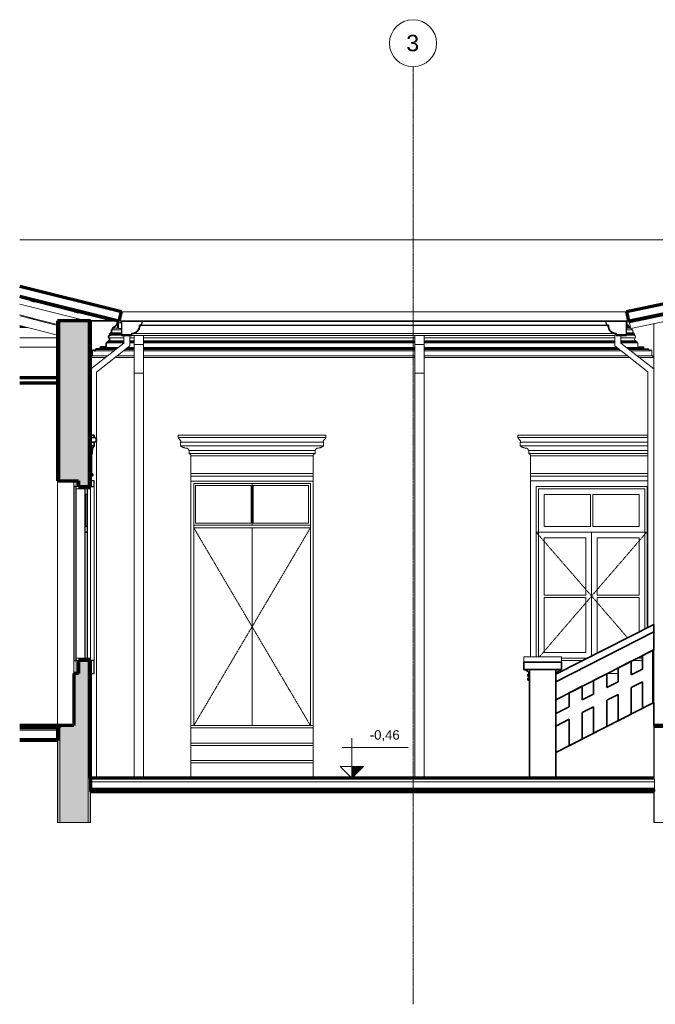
# Model space of a CAD drawing. Header units: millimetres. Extents: x -3164 to 44461, y -1932 to 8822.
# Tile 7 of 9: x 18938 to 25696, y -1932 to 8528. Entities that reach past the tile are written whole.
import ezdxf

# ---------------------------------------------------------------- set-up
doc = ezdxf.new("R2010")
doc.units = ezdxf.units.MM
doc.linetypes.add('_Tracejado pequeno', pattern=[2.25, 1.5, -0.75])
doc.linetypes.add('_Traço - ponto', pattern=[16, 12, -2, 0, -2])
for name, color, linetype, lineweight in [('A-CLNG', 13, 'Continuous', 18), ('A-DOOR', 31, 'Continuous', 18), ('A-DOOR-HDLN', 31, '_Tracejado pequeno', 18), ('A-FLOR', 192, 'Continuous', 18), ('A-FLOR-MCUT', 51, 'Continuous', 18), ('A-GENM', 13, 'Continuous', 18), ('A-GLAZ', 151, 'Continuous', 18), ('A-GLAZ-CWMG', 51, 'Continuous', 18), ('A-GLAZ-HDLN', 1, '_Tracejado pequeno', 18), ('A-ROOF', 132, 'Continuous', 18), ('A-ROOF-MCUT', 132, 'Continuous', 25), ('A-ROOF-OTLN', 132, 'Continuous', 18), ('A-WALL', 113, 'Continuous', 18), ('A-WALL-PATT', 111, 'Continuous', 70), ('G-ANNO-DIMS', 111, 'Continuous', 9), ('S-GRID', 1, 'Continuous', 9), ('S-GRID-IDEN', 1, 'Continuous', 9), ('S-STRS', 31, 'Continuous', 18)]:
    doc.layers.add(name, color=color, linetype=linetype, lineweight=lineweight)
doc.styles.add('Arial_2', font='arial.ttf', dxfattribs={"height": 175})
doc.styles.add('Arial_3', font='arial.ttf', dxfattribs={"height": 100})

# ---------------------------------------------------------------- blocks, each defined once
blk = doc.blocks.new('Window_CV - Window_CV - 1 divisão-4329174-ELEVAÇÃO 6 - FACHADA DE IMPLANTAÇÃO')
at = {"layer": 'A-GLAZ'}
for p, q in [((11450, 3630), (11450, 1761)), ((12696, 3630), (11450, 3630)), ((11510, 3570), (12690, 3570)), ((11510, 1761), (11510, 3570)), ((12690, 3570), (12690, 2068)), ((11535, 3545), (12665, 3545)), ((11535, 3545), (11535, 1761)), ((11595, 3485), (11595, 3144)), ((12088, 3485), (11595, 3485)), ((12088, 3144), (12088, 3485)), ((12605, 3485), (12113, 3485)), ((12113, 3485), (12113, 3144)), ((12605, 3144), (12605, 3485)), ((12665, 2055), (12665, 3545)), ((12088, 3144), (11595, 3144)), ((12605, 3144), (12113, 3144)), ((11535, 3084), (12665, 3084)), ((12100, 3084), (11535, 3084)), ((12665, 3084), (12100, 3084)), ((12100, 1767), (12100, 3084)), ((12100, 3084), (12100, 1767)), ((11595, 2414), (11595, 3024)), ((11595, 3024), (12040, 3024)), ((12040, 3024), (12040, 2414)), ((12160, 2414), (12160, 3024)), ((12160, 3024), (12605, 3024)), ((12605, 3024), (12605, 2414)), ((12040, 2414), (11595, 2414)), ((12605, 2414), (12160, 2414)), ((11595, 2389), (11595, 1805)), ((11595, 2389), (12040, 2389)), ((12040, 1805), (12040, 2389)), ((12160, 2389), (12605, 2389)), ((12160, 2389), (12160, 1805)), ((12605, 2024), (12605, 2389)), ((11595, 1805), (12040, 1805)), ((12160, 1805), (12175, 1805)), ((11781, 1745), (12057, 1745)), ((12008, 1720), (11781, 1720)), ((12641, 1720), (12537, 1720)), ((12586, 1745), (12641, 1745)), ((11727, 1584), (11741, 1584)), ((12270, 1584), (12381, 1584)), ((12521, 1584), (12555, 1584))]:
    blk.add_line(p, q, dxfattribs=at)
at = {"layer": 'A-GLAZ-HDLN'}
for p, q in [((11510, 3084), (12685, 3084)), ((11510, 3084), (12100, 2405)), ((12100, 2405), (12685, 3084)), ((12100, 2405), (11546, 1761)), ((12482, 1962), (12100, 2405))]:
    blk.add_line(p, q, dxfattribs=at)
blk = doc.blocks.new('Generic Models 2 - Generic Models 2-3017803-ELEVAÇÃO 6 - FACHADA DE IMPLANTAÇÃO')
at = {"layer": 'A-GENM', "lineweight": 35}
for p, q in [((12761, 2104), (11721, 1574)), ((12761, 2025), (12761, 2104)), ((11721, 1495), (12761, 2025)), ((12761, 2025), (11721, 1495)), ((12761, 1834), (12761, 2025)), ((11721, 1304), (12761, 1834)), ((12752, 1829), (12641, 1773)), ((12752, 1269), (12752, 1829)), ((11781, 1704), (11381, 1704)), ((11381, 1704), (11381, 1624)), ((11781, 1624), (11781, 1704)), ((12521, 1712), (12381, 1641)), ((12521, 1567), (12521, 1712)), ((12641, 1773), (12641, 1628)), ((11381, 1624), (11781, 1624)), ((11441, 1624), (11381, 1624)), ((11441, 1574), (11421, 1574)), ((11421, 1574), (11421, 1554)), ((11721, 1624), (11441, 1624)), ((11441, 1624), (11441, 470)), ((11441, 1574), (11441, 1624)), ((11441, 1554), (11441, 1574)), ((11721, 470), (11721, 1624)), ((11781, 1624), (11721, 1624)), ((11721, 1624), (11721, 1574)), ((11721, 1574), (11721, 1495)), ((12261, 1580), (12121, 1508)), ((12261, 1434), (12261, 1580)), ((12381, 1641), (12381, 1495)), ((12641, 1628), (12521, 1567)), ((11421, 1554), (11441, 1554)), ((11441, 1533), (11421, 1533)), ((11421, 1533), (11421, 1513)), ((11421, 1513), (11441, 1513)), ((11441, 1513), (11441, 1533)), ((11721, 1495), (11721, 1304)), ((12121, 1508), (12121, 1363)), ((12381, 1495), (12261, 1434)), ((12521, 1432), (12641, 1493)), ((12641, 1493), (12641, 1213)), ((12001, 1447), (11861, 1376)), ((11861, 1376), (11861, 1230)), ((12001, 1302), (12001, 1447)), ((12121, 1363), (12001, 1302)), ((12261, 1300), (12381, 1361)), ((12381, 1361), (12381, 1080)), ((12521, 1151), (12521, 1432)), ((12761, 1274), (11721, 744)), ((12261, 1019), (12261, 1300)), ((12641, 1213), (12752, 1269)), ((12761, 1030), (12761, 1274)), ((11861, 1230), (11721, 1159)), ((11721, 1159), (11721, 1024)), ((12001, 1167), (12121, 1228)), ((12001, 886), (12001, 1167)), ((12121, 1228), (12121, 948)), ((12381, 1080), (12521, 1151)), ((11721, 1024), (11861, 1096)), ((11861, 1096), (11861, 815)), ((12121, 948), (12261, 1019)), ((11861, 815), (12001, 886)), ((11721, 744), (11721, 470)), ((11441, 470), (11721, 470)), ((11721, 470), (12761, 470))]:
    blk.add_line(p, q, dxfattribs=at)
at = {"layer": 'A-GENM'}
for p, q in [((11381, 1761), (11781, 1761)), ((11381, 1761), (11381, 1704)), ((11781, 1704), (11781, 1761)), ((12761, 470), (12761, 1030))]:
    blk.add_line(p, q, dxfattribs=at)
at = {"layer": 'A-GENM', "lineweight": 35}
for centre, start, end in [((11368, 1547), 20.0229, 80.3659), ((11794, 1547), 99.6341, 159.9771)]:
    blk.add_arc(centre, 77.7, start, end, dxfattribs=at)
at = {"layer": 'A-GENM'}
for points in [[(11404, 1616), (11406, 1615), (11407, 1615), (11408, 1614)], [(11408, 1614), (11407, 1615), (11406, 1615), (11404, 1616)], [(11426, 1599), (11427, 1598), (11428, 1596), (11429, 1595)], [(11429, 1595), (11428, 1596), (11427, 1598), (11426, 1599)], [(11733, 1595), (11734, 1596), (11735, 1598), (11736, 1599)], [(11736, 1599), (11735, 1598), (11734, 1596), (11733, 1595)], [(11754, 1614), (11755, 1615), (11757, 1615), (11758, 1616)], [(11758, 1616), (11757, 1615), (11755, 1615), (11754, 1614)]]:
    blk.add_open_spline(points, degree=3, dxfattribs=at)
blk = doc.blocks.new('Window_CV - Window_CV - 1 divisão-4329172-ELEVAÇÃO 6 - FACHADA DE IMPLANTAÇÃO')
at = {"layer": 'A-GLAZ', "lineweight": 25}
for p, q in [((6596, 3570), (6596, 1720)), ((6621, 3570), (6596, 3570)), ((6621, 1720), (6621, 3570)), ((6811, 3630), (6771, 3630)), ((6771, 3630), (6771, 3570)), ((6771, 3570), (6811, 3570)), ((6811, 3570), (6811, 3630)), ((6711, 3545), (6711, 3485)), ((6741, 3545), (6711, 3545)), ((6711, 3485), (6741, 3485)), ((6721, 3485), (6721, 3144)), ((6726, 3485), (6721, 3485)), ((6726, 3144), (6726, 3485)), ((6741, 3485), (6741, 3545)), ((6711, 3144), (6711, 3084)), ((6741, 3144), (6711, 3144)), ((6721, 3144), (6726, 3144)), ((6741, 3084), (6741, 3144)), ((6711, 3084), (6741, 3084)), ((6711, 3084), (6711, 1745)), ((6741, 3084), (6711, 3084)), ((6741, 1745), (6741, 3084)), ((6596, 1720), (6621, 1720)), ((6711, 1745), (6741, 1745)), ((6811, 1720), (6771, 1720)), ((6771, 1720), (6771, 1584)), ((6811, 1584), (6811, 1720)), ((6771, 1584), (6811, 1584))]:
    blk.add_line(p, q, dxfattribs=at)
at = {"layer": 'A-GLAZ'}
for p, q in [((6621, 3630), (6621, 3570)), ((6646, 3630), (6621, 3630)), ((6621, 3570), (6646, 3570)), ((6621, 3570), (6621, 3545)), ((6771, 3570), (6621, 3570)), ((6646, 3570), (6646, 3630)), ((6771, 3545), (6771, 3570)), ((6811, 3570), (6811, 1720)), ((6621, 3545), (6771, 3545)), ((6711, 3144), (6711, 3485)), ((6741, 3144), (6741, 3485)), ((6771, 1745), (6771, 3545)), ((6621, 1745), (6621, 1720)), ((6771, 1745), (6621, 1745)), ((6621, 1720), (6621, 1584)), ((6646, 1720), (6621, 1720)), ((6621, 1720), (6771, 1720)), ((6646, 1584), (6646, 1720)), ((6771, 1720), (6771, 1745)), ((6621, 1584), (6646, 1584))]:
    blk.add_line(p, q, dxfattribs=at)
blk = doc.blocks.new('Rectangular Mullion - 2x5 cm-4253628-ELEVAÇÃO 6 - FACHADA DE IMPLANTAÇÃO')
at = {"layer": 'A-GLAZ-CWMG'}
for p, q in [((6181, 5536), (6245, 5536)), ((6324, 5516), (6241, 5516)), ((6284, 5506), (6366, 5506))]:
    blk.add_line(p, q, dxfattribs=at)
blk = doc.blocks.new('Rectangular Mullion - 2x5 cm-4253630-ELEVAÇÃO 6 - FACHADA DE IMPLANTAÇÃO')
at = {"layer": 'A-GLAZ-CWMG', "lineweight": 35}
for p, q in [((6605, 5446), (6600, 5426)), ((6653, 5434), (6605, 5446)), ((6600, 5426), (6648, 5414)), ((6648, 5414), (6653, 5434))]:
    blk.add_line(p, q, dxfattribs=at)
blk = doc.blocks.new('Rectangular Mullion - 2x5 cm-4253631-ELEVAÇÃO 6 - FACHADA DE IMPLANTAÇÃO')
at = {"layer": 'A-GLAZ-CWMG', "lineweight": 35}
for p, q in [((6136, 5563), (6131, 5544)), ((6185, 5551), (6136, 5563)), ((6180, 5531), (6185, 5551)), ((6131, 5544), (6180, 5531))]:
    blk.add_line(p, q, dxfattribs=at)
blk = doc.blocks.new('Rectangular Mullion - 4x6_3-3931054-ELEVAÇÃO 6 - FACHADA DE IMPLANTAÇÃO')
at = {"layer": 'A-GLAZ-CWMG'}
for p, q in [((6019, 5572), (6131, 5544)), ((6731, 5329), (6019, 5507)), ((6180, 5531), (6600, 5426)), ((6648, 5414), (6991, 5329)), ((7053, 5248), (7015, 5258)), ((7068, 5309), (7053, 5248)), ((7055, 5313), (7068, 5309))]:
    blk.add_line(p, q, dxfattribs=at)
blk = doc.blocks.new('Rectangular Mullion - 4x6_3-V14-ELEVAÇÃO 6 - FACHADA DE IMPLANTAÇÃO')
at = {"layer": 'A-GLAZ-CWMG'}
for p, q in [((7071, 5320), (7071, 5309)), ((7071, 5309), (7071, 5248)), ((7091, 5309), (7071, 5309)), ((7071, 5248), (7102, 5248)), ((7091, 5309), (7091, 5320)), ((7102, 5309), (7091, 5309))]:
    blk.add_line(p, q, dxfattribs=at)
blk = doc.blocks.new('Rectangular Mullion - 4x6_3-3931220-ELEVAÇÃO 6 - FACHADA DE IMPLANTAÇÃO')
at = {"layer": 'A-GLAZ-CWMG'}
for p, q in [((12517, 5248), (15959, 5970)), ((15574, 5954), (15960, 6035)), ((15136, 5862), (15525, 5944)), ((14259, 5678), (14648, 5759)), ((14697, 5770), (15087, 5852)), ((13820, 5586), (14210, 5667)), ((13381, 5493), (13771, 5575)), ((12943, 5401), (13332, 5483)), ((12504, 5309), (12894, 5391)), ((12517, 5248), (12504, 5309))]:
    blk.add_line(p, q, dxfattribs=at)
blk = doc.blocks.new('Rectangular Mullion - 6x12 cm-4082038-ELEVAÇÃO 6 - FACHADA DE IMPLANTAÇÃO')
at = {"layer": 'A-GLAZ-CWMG'}
for p, q in [((6408, 5474), (6491, 5474)), ((6159, 5357), (6115, 5357)), ((6166, 5344), (6209, 5344)), ((6651, 5344), (6669, 5344)), ((6960, 5357), (6877, 5357)), ((6928, 5344), (7011, 5344)), ((12574, 5344), (12671, 5344)), ((12732, 5357), (12635, 5357))]:
    blk.add_line(p, q, dxfattribs=at)
blk = doc.blocks.new('Rectangular Mullion - 6x12 cm 2-4082023-ELEVAÇÃO 6 - FACHADA DE IMPLANTAÇÃO')
at = {"layer": 'A-GLAZ-CWMG'}
blk.add_line((6221, 5341), (6019, 5392), dxfattribs=at)
blk = doc.blocks.new('porta dupla - PN05 - 1_30 x 2_60 m-4336725-ELEVAÇÃO 6 - FACHADA DE IMPLANTAÇÃO')
at = {"layer": 'A-DOOR'}
for p, q in [((7870, 1030), (7870, 3600)), ((7870, 3600), (9110, 3600)), ((7890, 3580), (7890, 3180)), ((8480, 3580), (7890, 3580)), ((8480, 3180), (8480, 3580)), ((8490, 3600), (8490, 3160)), ((8490, 3600), (8490, 3160)), ((9090, 3580), (8500, 3580)), ((8500, 3580), (8500, 3180)), ((9090, 3180), (9090, 3580)), ((9110, 3600), (9110, 1030)), ((9110, 3160), (7870, 3160)), ((8480, 3180), (7890, 3180)), ((9090, 3180), (8500, 3180)), ((7870, 3130), (9110, 3130)), ((8490, 3130), (8490, 1030)), ((8490, 3130), (8490, 1030))]:
    blk.add_line(p, q, dxfattribs=at)
at = {"layer": 'A-DOOR-HDLN'}
for p, q in [((7870, 3130), (9110, 3130)), ((7870, 3130), (8490, 2080)), ((9110, 3130), (8490, 2080)), ((8490, 2080), (7870, 1030)), ((8490, 2080), (9110, 1030))]:
    blk.add_line(p, q, dxfattribs=at)
blk = doc.blocks.new('tesoura - tesoura-4026580-ELEVAÇÃO 6 - FACHADA DE IMPLANTAÇÃO')
at = {"layer": 'A-GENM'}
for p, q in [((6421, 5280), (6019, 5381)), ((6019, 5278), (6421, 5177)), ((6421, 5148), (6019, 5148))]:
    blk.add_line(p, q, dxfattribs=at)
blk = doc.blocks.new('Rectangular Mullion - 6x12 cm 2-4082029-ELEVAÇÃO 6 - FACHADA DE IMPLANTAÇÃO')
at = {"layer": 'A-GLAZ-CWMG'}
for p, q in [((6421, 5291), (6221, 5341)), ((6623, 5329), (6623, 5356)), ((6651, 5349), (6651, 5329))]:
    blk.add_line(p, q, dxfattribs=at)
blk = doc.blocks.new('Rectangular Mullion - 6x12 cm-4082041-ELEVAÇÃO 6 - FACHADA DE IMPLANTAÇÃO')
at = {"layer": 'A-GLAZ-CWMG'}
for p, q in [((6053, 5269), (6019, 5269)), ((6019, 5257), (6104, 5257))]:
    blk.add_line(p, q, dxfattribs=at)
blk = doc.blocks.new('ornamento esquadrias - ornamento esquadrias-V18-ELEVAÇÃO 6 - FACHADA DE IMPLANTAÇÃO')
at = {"layer": 'A-GENM'}
for p, q in [((9274, 4115), (7705, 4115)), ((7705, 4115), (7705, 4090)), ((9274, 4090), (7705, 4090)), ((7705, 4090), (9274, 4090)), ((9274, 4090), (9274, 4115)), ((7730, 4040), (9249, 4040)), ((9249, 4040), (7730, 4040)), ((7730, 4040), (7730, 4000)), ((9249, 4000), (7730, 4000)), ((7730, 4000), (9249, 4000)), ((9249, 4000), (9249, 4040)), ((7820, 3953), (9160, 3953)), ((9160, 3953), (7820, 3953)), ((7820, 3953), (7820, 3918)), ((9160, 3918), (7820, 3918)), ((7820, 3918), (9160, 3918)), ((9140, 3895), (7840, 3895)), ((7840, 3895), (7840, 3709)), ((7840, 3895), (9140, 3895)), ((9140, 3709), (9140, 3895)), ((9160, 3918), (9160, 3953)), ((9140, 3709), (7840, 3709)), ((7840, 3709), (9140, 3709)), ((7840, 3679), (7840, 3709)), ((7840, 3679), (9140, 3679)), ((7840, 3626), (7840, 3679)), ((7840, 3679), (9140, 3679)), ((9140, 3709), (9140, 3679)), ((9140, 3679), (9140, 3626)), ((9140, 3626), (7840, 3626))]:
    blk.add_line(p, q, dxfattribs=at)
for points, knots in [([(7724, 4063), (7722, 4065), (7720, 4067), (7717, 4071), (7715, 4073), (7714, 4074), (7713, 4076), (7712, 4078), (7711, 4079), (7710, 4081), (7709, 4083), (7708, 4084), (7707, 4086), (7706, 4088), (7706, 4089), (7705, 4090), (7705, 4090), (7705, 4090)], [0, 0, 0, 0, 0.142857, 0.214286, 0.285714, 0.321429, 0.357143, 0.428571, 0.464286, 0.5, 0.571429, 0.625, 0.678571, 0.785714, 0.839286, 0.892857, 1, 1, 1, 1]), ([(9274, 4090), (9274, 4090), (9274, 4089), (9274, 4088), (9273, 4087), (9272, 4085), (9271, 4083), (9270, 4081), (9269, 4079), (9268, 4077), (9266, 4075), (9265, 4073), (9264, 4072), (9263, 4071), (9261, 4069), (9259, 4066), (9257, 4065), (9256, 4063)], [0, 0, 0, 0, 0.142857, 0.214286, 0.285714, 0.357143, 0.428571, 0.5, 0.535714, 0.571429, 0.678571, 0.705357, 0.732143, 0.785714, 0.839286, 0.892857, 1, 1, 1, 1]), ([(7730, 4040), (7730, 4040), (7730, 4040), (7731, 4042), (7732, 4044), (7732, 4048), (7732, 4051), (7732, 4054), (7731, 4055), (7730, 4056), (7730, 4058), (7729, 4059), (7727, 4061), (7725, 4062), (7724, 4063)], [0, 0, 0, 0, 0.125, 0.25, 0.375, 0.5, 0.625, 0.6875, 0.71875, 0.75, 0.8125, 0.84375, 0.875, 1, 1, 1, 1]), ([(7730, 4000), (7732, 3999), (7735, 3996), (7740, 3993), (7744, 3991), (7748, 3988), (7753, 3986), (7757, 3984), (7762, 3983), (7770, 3980), (7777, 3978), (7782, 3978)], [-1, -1, -1, -1, -0.875, -0.75, -0.6875, -0.625, -0.5, -0.4375, -0.375, -0.25, 0, 0, 0, 0]), ([(7782, 3978), (7785, 3978), (7789, 3978), (7794, 3977), (7798, 3976), (7800, 3975), (7802, 3974), (7804, 3973), (7805, 3972), (7807, 3971), (7809, 3969), (7810, 3968), (7812, 3967), (7813, 3965), (7815, 3963), (7817, 3959), (7819, 3956), (7820, 3953)], [-1, -1, -1, -1, -0.833333, -0.75, -0.666667, -0.625, -0.583333, -0.541667, -0.5, -0.458333, -0.416667, -0.375, -0.333333, -0.291667, -0.25, -0.166667, 0, 0, 0, 0]), ([(9160, 3953), (9160, 3956), (9162, 3959), (9165, 3964), (9168, 3966), (9170, 3968), (9171, 3969), (9173, 3971), (9174, 3972), (9176, 3973), (9178, 3974), (9180, 3975), (9181, 3975), (9183, 3976), (9186, 3977), (9190, 3978), (9195, 3978), (9197, 3978)], [-1, -1, -1, -1, -0.833333, -0.75, -0.666667, -0.625, -0.583333, -0.541667, -0.5, -0.458333, -0.416667, -0.375, -0.333333, -0.291667, -0.25, -0.166667, 0, 0, 0, 0]), ([(9197, 3978), (9202, 3978), (9210, 3980), (9218, 3983), (9222, 3984), (9226, 3986), (9229, 3987), (9232, 3989), (9236, 3991), (9240, 3993), (9244, 3996), (9248, 3999), (9249, 4000)], [-1, -1, -1, -1, -0.75, -0.625, -0.5625, -0.5, -0.4375, -0.375, -0.3125, -0.25, -0.125, 0, 0, 0, 0]), ([(9256, 4063), (9255, 4063), (9254, 4062), (9252, 4060), (9251, 4059), (9250, 4057), (9249, 4056), (9248, 4054), (9247, 4051), (9247, 4046), (9248, 4042), (9249, 4040), (9249, 4040), (9249, 4040)], [0, 0, 0, 0, 0.0625, 0.125, 0.1875, 0.21875, 0.25, 0.3125, 0.375, 0.5, 0.75, 0.875, 1, 1, 1, 1]), ([(7820, 3918), (7821, 3918), (7822, 3918), (7824, 3917), (7825, 3916), (7827, 3916), (7828, 3915), (7829, 3914), (7830, 3914), (7830, 3913), (7831, 3913), (7832, 3912), (7833, 3911), (7834, 3910), (7835, 3909), (7835, 3908), (7836, 3907), (7837, 3906), (7837, 3904), (7838, 3903), (7839, 3900), (7840, 3897), (7840, 3895)], [-1, -1, -1, -1, -0.916667, -0.875, -0.833333, -0.791667, -0.75, -0.708333, -0.666667, -0.645833, -0.625, -0.583333, -0.541667, -0.5, -0.458333, -0.416667, -0.375, -0.333333, -0.291667, -0.25, -0.166667, 0, 0, 0, 0]), ([(9140, 3895), (9140, 3897), (9140, 3900), (9142, 3903), (9143, 3905), (9144, 3907), (9144, 3908), (9145, 3909), (9146, 3910), (9147, 3911), (9148, 3912), (9149, 3913), (9150, 3914), (9151, 3914), (9152, 3915), (9153, 3916), (9154, 3916), (9156, 3917), (9157, 3918), (9159, 3918), (9160, 3918)], [-1, -1, -1, -1, -0.833333, -0.75, -0.666667, -0.625, -0.583333, -0.541667, -0.5, -0.458333, -0.416667, -0.375, -0.333333, -0.291667, -0.25, -0.208333, -0.166667, -0.125, -0.083333, 0, 0, 0, 0])]:
    blk.add_open_spline(points, degree=3, knots=knots, dxfattribs=at)
blk = doc.blocks.new('ornamento esquadrias - ornamento esquadrias-V19-ELEVAÇÃO 6 - FACHADA DE IMPLANTAÇÃO')
at = {"layer": 'A-GENM'}
for p, q in [((12696, 4115), (11316, 4115)), ((11316, 4115), (11316, 4090)), ((12696, 4090), (11316, 4090)), ((11316, 4090), (12696, 4090)), ((11341, 4040), (12696, 4040)), ((12696, 4040), (11341, 4040)), ((11341, 4040), (11341, 4000)), ((12696, 4000), (11341, 4000)), ((11341, 4000), (12696, 4000)), ((11431, 3953), (12696, 3953)), ((12696, 3953), (11431, 3953)), ((11431, 3953), (11431, 3918)), ((12696, 3918), (11431, 3918)), ((11431, 3918), (12696, 3918)), ((12696, 3895), (11450, 3895)), ((11450, 3895), (11450, 3709)), ((11450, 3895), (12696, 3895)), ((12696, 3709), (11450, 3709)), ((11450, 3709), (12696, 3709)), ((11450, 3679), (11450, 3709)), ((11450, 3679), (12696, 3679)), ((11450, 3630), (11450, 3679)), ((11450, 3679), (12696, 3679))]:
    blk.add_line(p, q, dxfattribs=at)
for points, knots in [([(11334, 4063), (11333, 4065), (11330, 4067), (11328, 4071), (11326, 4073), (11325, 4074), (11323, 4076), (11322, 4078), (11321, 4079), (11320, 4081), (11319, 4083), (11318, 4084), (11317, 4086), (11317, 4088), (11316, 4089), (11316, 4090), (11316, 4090), (11316, 4090)], [0, 0, 0, 0, 0.142857, 0.214286, 0.285714, 0.321429, 0.357143, 0.428571, 0.464286, 0.5, 0.571429, 0.625, 0.678571, 0.785714, 0.839286, 0.892857, 1, 1, 1, 1]), ([(11341, 4040), (11341, 4040), (11341, 4040), (11342, 4042), (11342, 4044), (11343, 4048), (11343, 4051), (11342, 4054), (11341, 4055), (11341, 4056), (11340, 4058), (11339, 4059), (11337, 4061), (11336, 4062), (11334, 4063)], [0, 0, 0, 0, 0.125, 0.25, 0.375, 0.5, 0.625, 0.6875, 0.71875, 0.75, 0.8125, 0.84375, 0.875, 1, 1, 1, 1]), ([(11341, 4000), (11342, 3999), (11346, 3996), (11351, 3993), (11355, 3991), (11359, 3988), (11363, 3986), (11368, 3984), (11372, 3983), (11381, 3980), (11388, 3978), (11393, 3978)], [-1, -1, -1, -1, -0.875, -0.75, -0.6875, -0.625, -0.5, -0.4375, -0.375, -0.25, 0, 0, 0, 0]), ([(11393, 3978), (11396, 3978), (11400, 3978), (11405, 3977), (11408, 3976), (11411, 3975), (11412, 3974), (11414, 3973), (11416, 3972), (11417, 3971), (11419, 3969), (11421, 3968), (11422, 3967), (11423, 3965), (11425, 3963), (11428, 3959), (11430, 3956), (11431, 3953)], [-1, -1, -1, -1, -0.833333, -0.75, -0.666667, -0.625, -0.583333, -0.541667, -0.5, -0.458333, -0.416667, -0.375, -0.333333, -0.291667, -0.25, -0.166667, 0, 0, 0, 0]), ([(11431, 3918), (11432, 3918), (11433, 3918), (11435, 3917), (11436, 3916), (11437, 3916), (11438, 3915), (11439, 3914), (11440, 3914), (11441, 3913), (11442, 3913), (11442, 3912), (11443, 3911), (11444, 3910), (11445, 3909), (11446, 3908), (11447, 3907), (11447, 3906), (11448, 3904), (11449, 3903), (11450, 3900), (11450, 3897), (11450, 3895)], [-1, -1, -1, -1, -0.916667, -0.875, -0.833333, -0.791667, -0.75, -0.708333, -0.666667, -0.645833, -0.625, -0.583333, -0.541667, -0.5, -0.458333, -0.416667, -0.375, -0.333333, -0.291667, -0.25, -0.166667, 0, 0, 0, 0])]:
    blk.add_open_spline(points, degree=3, knots=knots, dxfattribs=at)
blk = doc.blocks.new('ornamento esquadrias - ornamento esquadrias-V20-ELEVAÇÃO 6 - FACHADA DE IMPLANTAÇÃO')
at = {"layer": 'A-GENM', "lineweight": 35}
for p, q in [((6811, 4115), (6771, 4115)), ((6771, 4115), (6771, 4090)), ((6771, 4090), (6771, 4040)), ((6811, 4090), (6771, 4090)), ((6771, 4090), (6811, 4090)), ((6811, 4090), (6811, 4115)), ((6771, 4040), (6811, 4040)), ((6811, 4040), (6771, 4040)), ((6771, 4040), (6771, 4000)), ((6811, 4000), (6771, 4000)), ((6771, 4000), (6771, 3953)), ((6771, 4000), (6811, 4000)), ((6811, 4000), (6811, 4040)), ((6771, 3953), (6791, 3953)), ((6791, 3953), (6771, 3953)), ((6771, 3953), (6771, 3918)), ((6791, 3918), (6771, 3918)), ((6771, 3918), (6771, 3895)), ((6771, 3918), (6791, 3918)), ((6781, 3895), (6771, 3895)), ((6771, 3895), (6771, 3626)), ((6771, 3895), (6781, 3895)), ((6781, 3709), (6781, 3895)), ((6791, 3918), (6791, 3953))]:
    blk.add_line(p, q, dxfattribs=at)
at = {"layer": 'A-GENM'}
blk.add_line((6835, 4063), (6836, 4063), dxfattribs=at)
at = {"layer": 'A-GENM', "lineweight": 35}
for centre, radius, start, end in [((6811, 4065), 25, 270, 90), ((6852, 3955), 60.8, 132.1264, 181.4598), ((6818, 3893), 36.7, 136.5528, 177.1394), ((6644, 3677), 137, 337.9797, 0.6531), ((6781, 3694), 15, 270, 90)]:
    blk.add_arc(centre, radius, start, end, dxfattribs=at)
at = {"layer": 'A-GENM'}
for points, knots in [([(6811, 4090), (6813, 4090), (6817, 4089), (6821, 4088), (6823, 4087), (6825, 4086), (6825, 4085)], [0, 0, 0, 0, 0.1428571, 0.2142857, 0.2857143, 0.3331063, 0.3331063, 0.3331063, 0.3331063]), ([(6826, 4085), (6827, 4084), (6829, 4083), (6830, 4081), (6832, 4079), (6833, 4077), (6834, 4075), (6835, 4073), (6835, 4072), (6835, 4071), (6836, 4069), (6836, 4066), (6836, 4065), (6836, 4063)], [0.3601427, 0.3601427, 0.3601427, 0.3601427, 0.4285714, 0.5, 0.5357143, 0.5714286, 0.6785714, 0.7053571, 0.7321429, 0.7857143, 0.8392857, 0.8928571, 1, 1, 1, 1]), ([(6835, 4057), (6835, 4057), (6835, 4057), (6834, 4056), (6834, 4054), (6832, 4051), (6828, 4046), (6823, 4042), (6816, 4040), (6813, 4040), (6811, 4040)], [0.2184656, 0.2184656, 0.2184656, 0.2184656, 0.21875, 0.25, 0.3125, 0.375, 0.5, 0.75, 0.875, 1, 1, 1, 1]), ([(6836, 4063), (6836, 4063), (6836, 4062), (6836, 4060), (6835, 4059), (6835, 4058), (6835, 4058)], [0, 0, 0, 0, 0.0625, 0.125, 0.1875, 0.2083382, 0.2083382, 0.2083382, 0.2083382]), ([(6784, 3907), (6784, 3907), (6784, 3908), (6784, 3908), (6784, 3908)], [-0.61214035, -0.61214035, -0.61214035, -0.61214035, -0.58333333, -0.5821707, -0.5821707, -0.5821707, -0.5821707])]:
    blk.add_open_spline(points, degree=3, knots=knots, dxfattribs=at)
blk = doc.blocks.new('Generic Models 1 - Generic Models 24-4258923-ELEVAÇÃO 6 - FACHADA DE IMPLANTAÇÃO')
at = {"layer": 'A-GENM'}
for p, q in [((7125, 5174), (7125, 5093)), ((7190, 5062), (7190, 5174)), ((7236, 5078), (7236, 5174)), ((7336, 5078), (7336, 5174)), ((10221, 5078), (10221, 5174)), ((10321, 5078), (10321, 5174)), ((12347, 5179), (12361, 5179)), ((12347, 5062), (12347, 5179)), ((12412, 5174), (12412, 5093)), ((7125, 5093), (6771, 4815)), ((6836, 4783), (7190, 5062)), ((7236, 5078), (7336, 5078)), ((7236, 4774), (7236, 5078)), ((7336, 5078), (7336, 4774)), ((10221, 5078), (10321, 5078)), ((10221, 4774), (10221, 5078)), ((10321, 5078), (10321, 4774)), ((12696, 4787), (12347, 5062)), ((12412, 5093), (12761, 4818)), ((6836, 470), (6836, 4783)), ((7236, 4774), (7336, 4774)), ((7236, 470), (7236, 4774)), ((7336, 4774), (7336, 470)), ((10221, 4774), (10321, 4774)), ((10221, 470), (10221, 4774)), ((10321, 4774), (10321, 470)), ((12696, 4787), (12696, 2071))]:
    blk.add_line(p, q, dxfattribs=at)
blk = doc.blocks.new('ORNAMENTO SUPERIOR - ORNAMENTO SUPERIOR-4323885-ELEVAÇÃO 6 - FACHADA DE IMPLANTAÇÃO')
at = {"layer": 'A-GENM', "lineweight": 35}
for p, q in [((7055, 5329), (6771, 5329)), ((6771, 5329), (6771, 4939)), ((6995, 5202), (6995, 5232)), ((6995, 5232), (7005, 5232)), ((7005, 5232), (7005, 5252)), ((7005, 5252), (7010, 5252)), ((7010, 5252), (7010, 5257)), ((7010, 5257), (7015, 5257)), ((7015, 5257), (7015, 5262)), ((7015, 5262), (7020, 5262)), ((7020, 5262), (7020, 5267)), ((7020, 5267), (7035, 5267)), ((7035, 5267), (7035, 5277)), ((7035, 5277), (7040, 5277)), ((7040, 5277), (7040, 5282)), ((7040, 5282), (7045, 5282)), ((7045, 5287), (7055, 5287)), ((7045, 5282), (7045, 5287)), ((7055, 5287), (7055, 5329)), ((6975, 5187), (6975, 5192)), ((6975, 5192), (6985, 5192)), ((6989, 5177), (6975, 5187)), ((6985, 5192), (6985, 5202)), ((6985, 5202), (6995, 5202)), ((6821, 5009), (6821, 5024)), ((6821, 5024), (6829, 5024)), ((6829, 5024), (6829, 5032)), ((6829, 5032), (6875, 5032)), ((6879, 5052), (6929, 5052)), ((6929, 5052), (6929, 5047)), ((6929, 5047), (6939, 5047)), ((6939, 5047), (6939, 5097)), ((6939, 5097), (6949, 5097)), ((6949, 5097), (6949, 5107)), ((6949, 5107), (6959, 5107)), ((6959, 5107), (6959, 5117)), ((6959, 5117), (6969, 5117)), ((6771, 4939), (6781, 4939)), ((6781, 4939), (6781, 4959)), ((6781, 4959), (6791, 4959)), ((6791, 4959), (6791, 5009)), ((6811, 5009), (6821, 5009))]:
    blk.add_line(p, q, dxfattribs=at)
at = {"layer": 'A-GENM'}
for p, q in [((7102, 5232), (7005, 5232)), ((7036, 5252), (7010, 5252)), ((7016, 5257), (7015, 5257)), ((7071, 5252), (7054, 5252)), ((7055, 5329), (12477, 5329)), ((7071, 5257), (7055, 5257)), ((7071, 5262), (7056, 5262)), ((7071, 5267), (7058, 5267)), ((7071, 5277), (7060, 5277)), ((7071, 5282), (7061, 5282)), ((7071, 5287), (7063, 5287)), ((12477, 5287), (12471, 5287)), ((12487, 5282), (12471, 5282)), ((12492, 5277), (12471, 5277)), ((12497, 5267), (12471, 5267)), ((12512, 5262), (12471, 5262)), ((12515, 5257), (12471, 5257)), ((12516, 5252), (12471, 5252)), ((12527, 5232), (12471, 5232)), ((12477, 5329), (12477, 5287)), ((12597, 5329), (12477, 5329)), ((12477, 5287), (12487, 5287)), ((12487, 5287), (12487, 5282)), ((12487, 5282), (12492, 5282)), ((12492, 5282), (12492, 5277)), ((12492, 5277), (12497, 5277)), ((12497, 5277), (12497, 5267)), ((12497, 5267), (12512, 5267)), ((12512, 5267), (12512, 5262)), ((12512, 5262), (12514, 5262)), ((12527, 5250), (12527, 5232)), ((12527, 5232), (12537, 5232)), ((12537, 5232), (12537, 5202)), ((12761, 4939), (12761, 5299)), ((6968, 5147), (7125, 5147)), ((6975, 5187), (7102, 5187)), ((7102, 5192), (6985, 5192)), ((6989, 5177), (7102, 5177)), ((7102, 5202), (6995, 5202)), ((7190, 5147), (7236, 5147)), ((7336, 5147), (10221, 5147)), ((10321, 5147), (12347, 5147)), ((12412, 5147), (12564, 5147)), ((12537, 5202), (12471, 5202)), ((12547, 5192), (12471, 5192)), ((12471, 5187), (12557, 5187)), ((12471, 5177), (12544, 5177)), ((12537, 5202), (12547, 5202)), ((12557, 5187), (12544, 5177)), ((12547, 5202), (12547, 5192)), ((12547, 5192), (12557, 5192)), ((12557, 5192), (12557, 5187)), ((7036, 5024), (6829, 5024)), ((6875, 5032), (7046, 5032)), ((6879, 5042), (7059, 5042)), ((7065, 5047), (6939, 5047)), ((7125, 5097), (6949, 5097)), ((7125, 5107), (6959, 5107)), ((7125, 5117), (6969, 5117)), ((7236, 5024), (7141, 5024)), ((7151, 5032), (7236, 5032)), ((7164, 5042), (7236, 5042)), ((7236, 5047), (7170, 5047)), ((7236, 5117), (7190, 5117)), ((7236, 5107), (7190, 5107)), ((7236, 5097), (7190, 5097)), ((10221, 5117), (7336, 5117)), ((10221, 5107), (7336, 5107)), ((10221, 5097), (7336, 5097)), ((10221, 5047), (7336, 5047)), ((7336, 5042), (10221, 5042)), ((7336, 5032), (10221, 5032)), ((10221, 5024), (7336, 5024)), ((12347, 5117), (10321, 5117)), ((12347, 5107), (10321, 5107)), ((12347, 5097), (10321, 5097)), ((12367, 5047), (10321, 5047)), ((10321, 5042), (12373, 5042)), ((10321, 5032), (12386, 5032)), ((12396, 5024), (10321, 5024)), ((12563, 5117), (12412, 5117)), ((12573, 5107), (12412, 5107)), ((12583, 5097), (12412, 5097)), ((12593, 5047), (12472, 5047)), ((12478, 5042), (12653, 5042)), ((12491, 5032), (12658, 5032)), ((12703, 5024), (12501, 5024)), ((12563, 5117), (12573, 5117)), ((12573, 5117), (12573, 5107)), ((12573, 5107), (12583, 5107)), ((12583, 5107), (12583, 5097)), ((12583, 5097), (12593, 5097)), ((12593, 5097), (12593, 5047)), ((12593, 5047), (12603, 5047)), ((12603, 5047), (12603, 5052)), ((12603, 5052), (12653, 5052)), ((12658, 5032), (12703, 5032)), ((12703, 5032), (12703, 5024)), ((12703, 5024), (12711, 5024)), ((12711, 5024), (12711, 5009)), ((6928, 4939), (6781, 4939)), ((6954, 4959), (6791, 4959)), ((7017, 5009), (6821, 5009)), ((7236, 4939), (7033, 4939)), ((7236, 4959), (7059, 4959)), ((7236, 5009), (7122, 5009)), ((10221, 5009), (7336, 5009)), ((10221, 4959), (7336, 4959)), ((10221, 4939), (7336, 4939)), ((12415, 5009), (10321, 5009)), ((12478, 4959), (10321, 4959)), ((12504, 4939), (10321, 4939)), ((12711, 5009), (12520, 5009)), ((12741, 4959), (12583, 4959)), ((12751, 4939), (12608, 4939)), ((12711, 5009), (12721, 5009)), ((12741, 5009), (12741, 4959)), ((12741, 4959), (12751, 4959)), ((12751, 4959), (12751, 4939)), ((12751, 4939), (12761, 4939))]:
    blk.add_line(p, q, dxfattribs=at)
at = {"layer": 'A-GENM', "lineweight": 35}
for centre, radius, start, end in [((6984, 5158), 19, 75.4597, 214.5403), ((6952, 5132), 22.6, 318.2336, 44.1403), ((6875, 5037), 5.84, 270, 45.4596), ((6884, 5047), 7.42, 137.6422, 222.3578), ((6801, 5009), 10, 357.1773, 180)]:
    blk.add_arc(centre, radius, start, end, dxfattribs=at)
at = {"layer": 'A-GENM'}
for centre, radius, start, end in [((12548, 5158), 19, 325.4597, 104.5403), ((12580, 5132), 22.6, 135.8597, 221.7664), ((12658, 5037), 5.84, 134.5404, 270), ((12648, 5047), 7.42, 317.6422, 42.3578), ((12731, 5009), 10, 0, 182.8227)]:
    blk.add_arc(centre, radius, start, end, dxfattribs=at)
for points in [[(6968, 5147), (6970, 5146), (6972, 5143), (6974, 5138), (6975, 5132), (6974, 5127), (6972, 5121), (6970, 5118), (6969, 5117)], [(12653, 5042), (12653, 5041), (12653, 5041), (12652, 5039), (12652, 5038), (12652, 5038)]]:
    blk.add_open_spline(points, degree=3, dxfattribs=at)
for points, knots in [([(6879, 5042), (6879, 5041), (6880, 5041), (6880, 5039), (6881, 5038), (6881, 5037), (6880, 5035), (6880, 5035), (6879, 5034), (6879, 5034), (6879, 5033), (6878, 5033), (6877, 5032), (6877, 5032), (6876, 5032), (6875, 5032), (6875, 5032)], [0, 0, 0, 0, 0.1, 0.2, 0.3, 0.4, 0.5, 0.55, 0.6, 0.65, 0.7, 0.75, 0.8, 0.85, 0.9, 1, 1, 1, 1]), ([(12654, 5033), (12654, 5033), (12654, 5033), (12655, 5032), (12655, 5032), (12656, 5032), (12657, 5032), (12658, 5032)], [0.7, 0.7, 0.7, 0.7, 0.75, 0.8, 0.85, 0.9, 1, 1, 1, 1])]:
    blk.add_open_spline(points, degree=3, knots=knots, dxfattribs=at)
blk = doc.blocks.new('Grid - Head Grid-11506-ELEVAÇÃO 6 - FACHADA DE IMPLANTAÇÃO')
at = {"layer": 'S-GRID-IDEN'}
blk.add_circle((29896, 8278), 250, dxfattribs=at)
blk = doc.blocks.new('Spot Elevations - Spot elevation - Corte-10531-ELEVAÇÃO 6 - FACHADA DE IMPLANTAÇÃO')
at = {"layer": 'G-ANNO-DIMS'}
blk.add_hatch(color=256, dxfattribs=at).paths.add_polyline_path([(9675, 595), (9550, 470), (9550, 595)], flags=0)
for p, q in [((9550, 595), (9550, 895)), ((10149, 795), (9449, 795)), ((9425, 595), (9675, 595)), ((9550, 470), (9425, 595)), ((9425, 595), (9675, 595)), ((9675, 595), (9550, 470)), ((9550, 470), (9550, 595)), ((9550, 595), (9550, 470))]:
    blk.add_line(p, q, dxfattribs=at)

msp = doc.modelspace()

# ---------------------------------------------------------------- hatches: boundary and pattern name
at = {"layer": 'A-WALL-PATT'}
h = msp.add_hatch(color=256, dxfattribs=at)
h.paths.add_polyline_path([(19365, 0), (19665, 0), (19665, 1720), (19565, 1720), (19565, 1584), (19515, 1584), (19515, 1030), (19365, 1030), (19365, 117)], flags=0)
h.paths.add_polyline_path([(19665, 3570), (19665, 5329), (19365, 5329), (19365, 3630), (19565, 3630), (19565, 3570)], flags=0)

# ---------------------------------------------------------------- linework, layer by layer
at = {"layer": 'A-CLNG', "lineweight": 70}
for p, q in [((19340, 4722), (18938, 4722)), ((18938, 4672), (19340, 4672))]:
    msp.add_line(p, q, dxfattribs=at)
at = {"layer": 'A-CLNG'}
msp.add_line((19340, 4682), (18938, 4682), dxfattribs=at)
at = {"layer": 'A-FLOR', "lineweight": 70}
for p, q in [((19365, 1030), (18938, 1030)), ((18938, 1010), (19365, 1010)), ((19365, 1010), (19365, 1030)), ((32065, 1030), (25687, 1030)), ((18938, 880), (19340, 880)), ((19340, 870), (18938, 870)), ((25680, 470), (19690, 470)), ((19690, 470), (19690, 330)), ((25680, 350), (19690, 350)), ((19690, 330), (25680, 330)), ((25680, 330), (25680, 350))]:
    msp.add_line(p, q, dxfattribs=at)
at = {"layer": 'A-FLOR-MCUT'}
for p, q in [((19340, 980), (18938, 980)), ((32065, 1010), (25687, 1010)), ((25687, 460), (19690, 460)), ((25687, 430), (19690, 430)), ((25683, 460), (25683, 470))]:
    msp.add_line(p, q, dxfattribs=at)
at = {"layer": 'A-ROOF'}
for p, q in [((18938, 6189), (29029, 6189)), ((19998, 5329), (20019, 5425)), ((20019, 5425), (25391, 5425)), ((19995, 5329), (25411, 5329))]:
    msp.add_line(p, q, dxfattribs=at)
at = {"layer": 'A-ROOF', "lineweight": 70}
for p, q in [((28880, 6158), (25391, 5425)), ((25419, 5329), (28879, 6055)), ((20019, 5425), (18938, 5695)), ((18938, 5592), (19992, 5329)), ((19995, 5329), (20019, 5425)), ((25391, 5425), (25411, 5329)), ((19992, 5329), (19995, 5329)), ((25411, 5329), (25419, 5329))]:
    msp.add_line(p, q, dxfattribs=at)
at = {"layer": 'A-ROOF-MCUT'}
for p, q in [((20025, 5323), (20020, 5323)), ((20020, 5323), (20020, 5174)), ((20025, 5179), (20025, 5323)), ((20233, 5287), (20213, 5283)), ((20218, 5279), (20238, 5282)), ((20236, 5322), (20233, 5287)), ((20241, 5322), (20236, 5322)), ((20238, 5282), (20241, 5322)), ((25174, 5322), (25169, 5322)), ((25169, 5322), (25173, 5282)), ((25173, 5282), (25192, 5279)), ((25177, 5287), (25174, 5322)), ((25197, 5283), (25177, 5287)), ((25390, 5323), (25385, 5323)), ((25385, 5323), (25385, 5179)), ((25390, 5174), (25390, 5323)), ((20020, 5174), (20129, 5174)), ((20125, 5179), (20025, 5179)), ((20128, 5198), (20125, 5179)), ((20129, 5174), (20132, 5193)), ((25278, 5193), (25281, 5174)), ((25281, 5174), (25390, 5174)), ((25285, 5179), (25282, 5198)), ((25385, 5179), (25285, 5179))]:
    msp.add_line(p, q, dxfattribs=at)
for centre, radius, start, end in [((20132, 5279), 80.6, 267.0291, 2.9329), ((20132, 5279), 85.6, 270, 359.964), ((25278, 5279), 85.6, 180.036, 270), ((25278, 5279), 80.6, 177.0671, 272.9709)]:
    msp.add_arc(centre, radius, start, end, dxfattribs=at)
at = {"layer": 'A-ROOF-OTLN'}
for p, q in [((25385, 5323), (20025, 5323)), ((25192, 5279), (20218, 5279)), ((25174, 5322), (20236, 5322)), ((25173, 5282), (20238, 5282)), ((25169, 5322), (20241, 5322)), ((25266, 5174), (20129, 5174)), ((20132, 5193), (25278, 5193))]:
    msp.add_line(p, q, dxfattribs=at)
for points in [[(20200, 5235), (20199, 5234), (20198, 5232), (20197, 5231)], [(20211, 5259), (20210, 5257), (20209, 5255), (20209, 5253)], [(25200, 5259), (25200, 5257), (25201, 5255), (25201, 5253)], [(25210, 5235), (25211, 5234), (25212, 5232), (25213, 5231)]]:
    msp.add_open_spline(points, degree=3, dxfattribs=at)
for points, knots in [([(20204, 5232), (20205, 5233), (20208, 5238), (20210, 5243), (20212, 5247), (20212, 5247)], [0.6283356, 0.6283356, 0.6283356, 0.6283356, 0.6666667, 0.75, 0.7556978, 0.7556978, 0.7556978, 0.7556978]), ([(20214, 5254), (20215, 5255), (20217, 5263), (20218, 5271), (20218, 5279)], [0.8146446, 0.8146446, 0.8146446, 0.8146446, 0.8333333, 1, 1, 1, 1]), ([(25196, 5254), (25195, 5255), (25193, 5263), (25192, 5271), (25192, 5279)], [0.8146446, 0.8146446, 0.8146446, 0.8146446, 0.8333333, 1, 1, 1, 1]), ([(25206, 5232), (25205, 5233), (25202, 5238), (25200, 5243), (25198, 5247), (25198, 5247)], [0.6283356, 0.6283356, 0.6283356, 0.6283356, 0.6666667, 0.75, 0.7556978, 0.7556978, 0.7556978, 0.7556978]), ([(20132, 5193), (20136, 5193), (20144, 5194), (20152, 5195), (20156, 5197), (20157, 5197)], [0, 0, 0, 0, 0.0833333, 0.1666667, 0.1853554, 0.1853554, 0.1853554, 0.1853554]), ([(20159, 5203), (20158, 5203), (20156, 5202), (20154, 5201), (20152, 5201)], [0.77162511, 0.77162511, 0.77162511, 0.77162511, 0.78571429, 0.82122351, 0.82122351, 0.82122351, 0.82122351]), ([(20164, 5200), (20165, 5200), (20167, 5200), (20170, 5202), (20175, 5205), (20178, 5207), (20180, 5208)], [0.2443022, 0.2443022, 0.2443022, 0.2443022, 0.25, 0.2916667, 0.3333333, 0.3716644, 0.3716644, 0.3716644, 0.3716644]), ([(20180, 5214), (20179, 5213), (20178, 5212), (20176, 5211), (20176, 5211)], [0.58871609, 0.58871609, 0.58871609, 0.58871609, 0.625, 0.62844055, 0.62844055, 0.62844055, 0.62844055]), ([(20187, 5213), (20188, 5213), (20190, 5215), (20193, 5218), (20196, 5222), (20198, 5224), (20198, 5224)], [0.4397803, 0.4397803, 0.4397803, 0.4397803, 0.4583333, 0.5, 0.5416667, 0.5602197, 0.5602197, 0.5602197, 0.5602197]), ([(25223, 5213), (25223, 5213), (25220, 5215), (25217, 5218), (25214, 5222), (25212, 5224), (25212, 5224)], [0.4397803, 0.4397803, 0.4397803, 0.4397803, 0.4583333, 0.5, 0.5416667, 0.5602197, 0.5602197, 0.5602197, 0.5602197]), ([(25230, 5214), (25231, 5213), (25233, 5212), (25234, 5211), (25234, 5211)], [0.58871609, 0.58871609, 0.58871609, 0.58871609, 0.625, 0.62844055, 0.62844055, 0.62844055, 0.62844055]), ([(25246, 5200), (25245, 5200), (25243, 5200), (25240, 5202), (25235, 5205), (25232, 5207), (25231, 5208)], [0.2443022, 0.2443022, 0.2443022, 0.2443022, 0.25, 0.2916667, 0.3333333, 0.3716644, 0.3716644, 0.3716644, 0.3716644]), ([(25252, 5203), (25252, 5203), (25254, 5202), (25256, 5201), (25258, 5201)], [0.77162511, 0.77162511, 0.77162511, 0.77162511, 0.78571429, 0.82122351, 0.82122351, 0.82122351, 0.82122351]), ([(25278, 5193), (25274, 5193), (25266, 5194), (25258, 5195), (25254, 5197), (25253, 5197)], [0, 0, 0, 0, 0.0833333, 0.1666667, 0.1853554, 0.1853554, 0.1853554, 0.1853554])]:
    msp.add_open_spline(points, degree=3, knots=knots, dxfattribs=at)
at = {"layer": 'A-WALL', "lineweight": 70}
for p, q in [((19690, 5329), (19340, 5329)), ((19340, 5329), (19340, 3630)), ((19690, 3570), (19690, 5329)), ((19340, 3630), (19565, 3630)), ((19565, 3630), (19565, 3570)), ((19565, 3570), (19690, 3570)), ((19690, 1720), (19565, 1720)), ((19565, 1720), (19565, 1584)), ((19690, 470), (19690, 1720)), ((19565, 1584), (19515, 1584)), ((19515, 1584), (19515, 1030)), ((19340, 1030), (19340, 870)), ((19515, 1030), (19365, 1030)), ((25687, 1030), (25680, 1030))]:
    msp.add_line(p, q, dxfattribs=at)
at = {"layer": 'A-WALL'}
for p, q in [((19343, 3630), (19343, 5329)), ((19365, 3630), (19365, 5329)), ((19665, 3570), (19665, 5329)), ((19688, 3570), (19688, 5329)), ((25680, 2104), (25680, 5299)), ((19340, 5049), (18938, 5049)), ((19340, 1030), (19340, 3630)), ((19515, 3630), (19515, 3570)), ((20759, 1030), (20759, 3626)), ((22059, 3626), (22059, 1030)), ((25680, 1274), (25680, 1834)), ((19515, 1720), (19515, 1584)), ((19665, 0), (19665, 1720)), ((19688, 0), (19688, 1720)), ((19343, 0), (19343, 1030)), ((19365, 0), (19365, 1010)), ((25680, 1030), (25680, 470)), ((25683, 1030), (25683, 470)), ((25687, 1010), (25687, 1030)), ((19340, 870), (19340, 0)), ((25680, 470), (25683, 470)), ((25687, 460), (25687, 330)), ((19690, 0), (19690, 330)), ((25680, 330), (25680, 0)), ((25687, 330), (25680, 330)), ((25683, 330), (25683, 0)), ((19340, 0), (19690, 0)), ((25680, 0), (25980, 0))]:
    msp.add_line(p, q, dxfattribs=at)
at = {"layer": 'S-GRID', "linetype": '_Traço - ponto'}
msp.add_line((23120, -1932), (23120, 8028), dxfattribs=at)
at = {"layer": 'S-STRS'}
for p, q in [((20759, 1030), (22059, 1030)), ((20759, 1005), (20759, 1030)), ((22059, 1005), (20759, 1005)), ((20759, 843), (20759, 1005)), ((22059, 1005), (20759, 1005)), ((22059, 1030), (22059, 1005)), ((22059, 1005), (22059, 843)), ((20759, 843), (22059, 843)), ((20759, 818), (20759, 843)), ((22059, 818), (22059, 843)), ((20759, 657), (20759, 818)), ((22059, 818), (20759, 818)), ((22059, 818), (20759, 818)), ((22059, 818), (22059, 657)), ((20759, 657), (22059, 657)), ((20759, 632), (20759, 657)), ((20759, 470), (20759, 632)), ((22059, 632), (20759, 632)), ((22059, 632), (20759, 632)), ((22059, 632), (22059, 657)), ((22059, 632), (22059, 470))]:
    msp.add_line(p, q, dxfattribs=at)

# ---------------------------------------------------------------- block references
at = {"layer": 'A-DOOR'}
msp.add_blockref('porta dupla - PN05 - 1_30 x 2_60 m-4336725-ELEVAÇÃO 6 - FACHADA DE IMPLANTAÇÃO', (12919, 0), dxfattribs=at)
at = {"layer": 'A-GENM'}
for name in ['tesoura - tesoura-4026580-ELEVAÇÃO 6 - FACHADA DE IMPLANTAÇÃO', 'ORNAMENTO SUPERIOR - ORNAMENTO SUPERIOR-4323885-ELEVAÇÃO 6 - FACHADA DE IMPLANTAÇÃO', 'Generic Models 1 - Generic Models 24-4258923-ELEVAÇÃO 6 - FACHADA DE IMPLANTAÇÃO', 'ornamento esquadrias - ornamento esquadrias-V20-ELEVAÇÃO 6 - FACHADA DE IMPLANTAÇÃO', 'ornamento esquadrias - ornamento esquadrias-V18-ELEVAÇÃO 6 - FACHADA DE IMPLANTAÇÃO', 'ornamento esquadrias - ornamento esquadrias-V19-ELEVAÇÃO 6 - FACHADA DE IMPLANTAÇÃO', 'Generic Models 2 - Generic Models 2-3017803-ELEVAÇÃO 6 - FACHADA DE IMPLANTAÇÃO']:
    msp.add_blockref(name, (12919, 0), dxfattribs=at)
at = {"layer": 'A-GLAZ'}
for name in ['Window_CV - Window_CV - 1 divisão-4329172-ELEVAÇÃO 6 - FACHADA DE IMPLANTAÇÃO', 'Window_CV - Window_CV - 1 divisão-4329174-ELEVAÇÃO 6 - FACHADA DE IMPLANTAÇÃO']:
    msp.add_blockref(name, (12919, 0), dxfattribs=at)
at = {"layer": 'A-GLAZ-CWMG'}
for name in ['Rectangular Mullion - 4x6_3-3931220-ELEVAÇÃO 6 - FACHADA DE IMPLANTAÇÃO', 'Rectangular Mullion - 4x6_3-3931054-ELEVAÇÃO 6 - FACHADA DE IMPLANTAÇÃO', 'Rectangular Mullion - 2x5 cm-4253631-ELEVAÇÃO 6 - FACHADA DE IMPLANTAÇÃO', 'Rectangular Mullion - 6x12 cm-4082038-ELEVAÇÃO 6 - FACHADA DE IMPLANTAÇÃO', 'Rectangular Mullion - 2x5 cm-4253628-ELEVAÇÃO 6 - FACHADA DE IMPLANTAÇÃO', 'Rectangular Mullion - 2x5 cm-4253630-ELEVAÇÃO 6 - FACHADA DE IMPLANTAÇÃO', 'Rectangular Mullion - 6x12 cm 2-4082023-ELEVAÇÃO 6 - FACHADA DE IMPLANTAÇÃO', 'Rectangular Mullion - 6x12 cm 2-4082029-ELEVAÇÃO 6 - FACHADA DE IMPLANTAÇÃO', 'Rectangular Mullion - 6x12 cm-4082041-ELEVAÇÃO 6 - FACHADA DE IMPLANTAÇÃO', 'Rectangular Mullion - 4x6_3-V14-ELEVAÇÃO 6 - FACHADA DE IMPLANTAÇÃO']:
    msp.add_blockref(name, (12919, 0), dxfattribs=at)
at = {"layer": 'G-ANNO-DIMS'}
msp.add_blockref('Spot Elevations - Spot elevation - Corte-10531-ELEVAÇÃO 6 - FACHADA DE IMPLANTAÇÃO', (12919, 0), dxfattribs=at)
at = {"layer": 'S-GRID-IDEN'}
msp.add_blockref('Grid - Head Grid-11506-ELEVAÇÃO 6 - FACHADA DE IMPLANTAÇÃO', (-6776, 0), dxfattribs=at)

# ---------------------------------------------------------------- texts
at = {"layer": 'G-ANNO-DIMS', "insert": (22660, 980), "char_height": 100, "width": 380.74, "attachment_point": 1, "line_spacing_factor": 0.941778, "style": 'Arial_3'}
msp.add_mtext('-0,46', dxfattribs=at)
at = {"layer": 'S-GRID-IDEN', "insert": (23049, 8368), "char_height": 175, "width": 168.35, "attachment_point": 1, "style": 'Arial_2'}
msp.add_mtext('3', dxfattribs=at)

doc.saveas('drawing.dxf')
